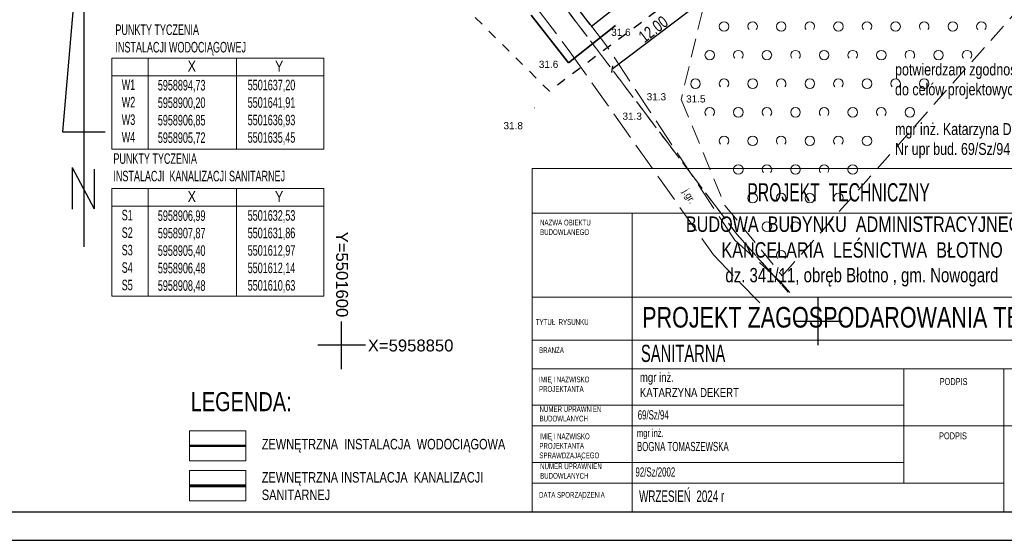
# Model space of a CAD drawing. Extents: x 5501473 to 5501729, y 5958827 to 5958978.
# Tile 2 of 7: x 5501566 to 5501670, y 5958830 to 5958884. Entities that reach past the tile are written whole.
import ezdxf
from ezdxf.enums import TextEntityAlignment as Align

# ---------------------------------------------------------------- set-up
doc = ezdxf.new("R2010")
doc.units = 0
doc.header["$PDMODE"] = 33
doc.header["$PDSIZE"] = 0.3
for name, pattern in [('1 1', [2, 1, -1]), ('2 1', [3, 2, -1]), ('3 1', [4, 3, -1]), ('EGKK', [4, 3, -1]), ('EGUG', [2, 1, -1]), ('HIDDEN', [9.525, 6.35, -3.175])]:
    doc.linetypes.add(name, pattern=pattern)
for name, color, linetype, lineweight in [('--- 01 WODA', 150, 'Continuous', 50), ('--- 02 KS', 34, 'Continuous', 60), ('--linia zabudowy', 252, 'Continuous', 30), ('--zagosp', 7, 'Continuous', 0), ('A--tabelka rysunku', 7, 'Continuous', 0), ('A-legenda', 7, 'Continuous', 0), ('EGKK', 251, 'Continuous', 20), ('EGUG', 251, 'Continuous', 20), ('OTK', 251, 'Continuous', 20), ('OTK_O', 251, 'Continuous', 20), ('OTRN', 251, 'Continuous', 20), ('OTRN_O', 251, 'Continuous', 18), ('OTZ', 251, 'Continuous', 20)]:
    doc.layers.add(name, color=color, linetype=linetype, lineweight=lineweight)
for name, color, linetype in [('--punkty tyczenia', 7, 'Continuous'), ('--trawa-zakres', 94, 'Continuous'), ('--zakres-WZ', 181, 'Continuous'), ('PARSI', 251, 'Continuous'), ('Strzałka', 251, 'Continuous'), ('Wymiarowanie', 7, 'Continuous')]:
    doc.layers.add(name, color=color, linetype=linetype)
doc.styles.add('1-500', font='arial.ttf', dxfattribs={"width": 0.75, "height": 1.25})
doc.styles.add('Arial narrow', font='txt', dxfattribs={"width": 0.75})
doc.styles.add('BDOT', font='Arial.ttf', dxfattribs={"width": 0.9})
doc.styles.add('MZSK', font='Arial.ttf', dxfattribs={"width": 0.9, "height": 0.75})
doc.styles.get("Standard").update_dxf_attribs({"font": 'arial.ttf', "width": 0.9})
doc.styles.add('STYL-1', font='arial.ttf', dxfattribs={"width": 0.75})
doc.dimstyles.new('1-500', dxfattribs={"dimtxt": 1.25, "dimasz": 0.5, "dimexe": 0.5, "dimexo": 1, "dimgap": 0.09, "dimtad": 1, "dimzin": 0, "dimdsep": 46, "dimtxsty": '1-500', "dimblk": 'OBLIQUE', "dimcen": 0.09, "dimclrt": 256, "dimadec": 0, "dimazin": 0, "dimtfac": 1, "dimtdec": 4, "dimtix": 1, "dimtofl": 0, "dimtmove": 2, "dimatfit": 3, "dimldrblk": 'OBLIQUE', "dimfxl": 0.5, "dimfxlon": 1, "dimtvp": 0.9, "dimtolj": 1, "dimtzin": 0, "dimarcsym": 0})

# ---------------------------------------------------------------- blocks, each defined once
blk = doc.blocks.new('OTZK_a')
at = {"layer": 'OTZ', "color": 0, "lineweight": 18}
blk.add_circle((0, 0), 1, dxfattribs=at)
blk = doc.blocks.new('OTZK_b')
at = {"layer": 'OTZ', "color": 0, "lineweight": 18}
blk.add_arc((0, 0), 1, 318.5904, 221.4096, dxfattribs=at)
blk = doc.blocks.new('OTRN')
at = {"layer": 'OTRN', "color": 0, "const_width": 0.09}
blk.add_lwpolyline([(-0.04, 0, 1), (0.04, 0, 1)], format="xyb", close=True, dxfattribs=at)
at = {"layer": 'OTRN_O', "color": 0, "style": 'BDOT'}
blk.add_attdef('RZEDNA', (0.51, 0.52), '', height=1.5, dxfattribs=at)
blk = doc.blocks.new('mzsk')
at = {"layer": 'PARSI', "color": 0}
for p, q in [((0, -5), (0, 5)), ((5, 0), (-5, 0))]:
    blk.add_line(p, q, dxfattribs=at)
blk = doc.blocks.new('_Oblique')
at = {"color": 0, "linetype": 'ByBlock', "lineweight": -2}
blk.add_line((-0.5, -0.5), (0.5, 0.5), dxfattribs=at)
blk = doc.blocks.new('*D286')
at = {"layer": '--linia zabudowy', "color": 0, "linetype": 'Continuous', "lineweight": -2}
for p, q in [((5501637.55, 5958886.69), (5501637.62, 5958886.59)), ((5501628.36, 5958878.94), (5501637.92, 5958886.19)), ((5501627.98, 5958879.44), (5501628.06, 5958879.34))]:
    blk.add_line(p, q, dxfattribs=at)
at = {"layer": 'Defpoints', "color": 0}
for p in [(5501637.92, 5958886.19), (5501638.15, 5958885.89), (5501628.58, 5958878.65)]:
    blk.add_point(p, dxfattribs=at)
at = {"layer": '--linia zabudowy', "color": 0, "lineweight": -2, "xscale": 0.5, "yscale": 0.5, "zscale": 0.5}
for p, rotation in [((5501637.92, 5958886.19), 37.1456671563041), ((5501628.36, 5958878.94), 217.1456671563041)]:
    blk.add_blockref('_Oblique', p, dxfattribs=dict(at, rotation=rotation))
at = {"layer": '--linia zabudowy', "lineweight": 5, "insert": (5501632.7, 5958883.15), "char_height": 1.25, "attachment_point": 5, "rotation": 37.1457, "style": '1-500'}
blk.add_mtext('\\A1;12.00', dxfattribs=at)

msp = doc.modelspace()

# ---------------------------------------------------------------- linework, layer by layer
at = {"layer": '--- 01 WODA', "flags": 128}
msp.add_lwpolyline([(5501584.051, 5958839.437), (5501589.94, 5958839.437)], dxfattribs=at)
at = {"layer": '--- 02 KS', "flags": 128}
msp.add_lwpolyline([(5501584.051, 5958835.261), (5501589.94, 5958835.261)], dxfattribs=at)
at = {"layer": '--punkty tyczenia', "color": 7, "lineweight": 0}
for points in [[(5501575.878, 5958880.125), (5501598.138, 5958880.125)], [(5501575.878, 5958880.125), (5501575.878, 5958870.561)], [(5501579.697, 5958880.125), (5501579.697, 5958870.561)], [(5501588.972, 5958880.125), (5501588.972, 5958870.561)], [(5501598.138, 5958880.125), (5501598.138, 5958870.561)], [(5501575.878, 5958878.27), (5501598.138, 5958878.27)], [(5501575.878, 5958870.561), (5501598.138, 5958870.561)], [(5501575.878, 5958866.442), (5501598.138, 5958866.442)], [(5501575.878, 5958866.442), (5501575.878, 5958855.132)], [(5501579.697, 5958866.442), (5501579.697, 5958855.132)], [(5501588.972, 5958866.442), (5501588.972, 5958855.132)], [(5501598.138, 5958866.442), (5501598.138, 5958855.132)], [(5501575.878, 5958864.587), (5501598.138, 5958864.587)], [(5501575.878, 5958855.132), (5501598.138, 5958855.132)]]:
    msp.add_lwpolyline(points, dxfattribs=at)
at = {"layer": '--trawa-zakres', "linetype": 'HIDDEN', "lineweight": 25}
msp.add_lwpolyline([(5501607.088, 5958908.679), (5501615.981, 5958896.94), (5501616.432, 5958896.257), (5501626.192, 5958883.432), (5501646.801, 5958899.851), (5501628.199, 5958924.407)], close=True, dxfattribs=at)
at = {"layer": '--zagosp', "linetype": 'Continuous'}
for points in [[(5501584.051, 5958841.025), (5501589.94, 5958841.025), (5501589.94, 5958837.849), (5501584.051, 5958837.849)], [(5501584.051, 5958836.849), (5501589.94, 5958836.849), (5501589.94, 5958833.673), (5501584.051, 5958833.673)]]:
    msp.add_lwpolyline(points, close=True, dxfattribs=at)
at = {"layer": '--zakres-WZ', "linetype": 'HIDDEN', "lineweight": 35}
msp.add_lwpolyline([(5501589.302, 5958923.596), (5501605.119, 5958946.432), (5501622.331, 5958936.641), (5501627.435, 5958946.919), (5501630.627, 5958945.228), (5501625.177, 5958934.409), (5501651.069, 5958901.344), (5501623.813, 5958879.625)], close=True, dxfattribs=at)
for points in [[(5501472.985, 5958829.529), (5501682.985, 5958829.529), (5501682.985, 5958978.029), (5501472.985, 5958978.029)], [(5501480.985, 5958832.529), (5501679.985, 5958832.529), (5501679.985, 5958975.029), (5501480.985, 5958975.029)]]:
    msp.add_lwpolyline(points, close=True)
at = {"flags": 128}
for points in [[(5501572.953, 5958898.427), (5501570.711, 5958872.39), (5501575.195, 5958872.39)], [(5501572.953, 5958898.427), (5501572.953, 5958860.312)], [(5501571.727, 5958868.64), (5501571.727, 5958864.269)], [(5501571.727, 5958868.64), (5501574.024, 5958864.306)], [(5501574.024, 5958868.455), (5501574.024, 5958864.306)]]:
    msp.add_lwpolyline(points, dxfattribs=at)
at = {"layer": 'A--tabelka rysunku', "linetype": 'Continuous'}
for p, q in [((5501679.985, 5958868.529), (5501619.985, 5958868.529)), ((5501679.985, 5958863.842), (5501619.985, 5958863.842)), ((5501630.485, 5958863.842), (5501630.485, 5958832.529)), ((5501679.985, 5958855.029), (5501619.985, 5958855.029)), ((5501679.985, 5958855.029), (5501619.985, 5958855.029)), ((5501679.985, 5958850.529), (5501619.985, 5958850.529)), ((5501679.985, 5958847.529), (5501619.985, 5958847.529)), ((5501658.985, 5958835.529), (5501658.985, 5958847.529)), ((5501669.485, 5958832.529), (5501669.485, 5958847.529)), ((5501658.985, 5958843.689), (5501619.985, 5958843.689)), ((5501669.485, 5958841.529), (5501619.985, 5958841.529)), ((5501669.485, 5958841.529), (5501679.985, 5958841.529)), ((5501658.985, 5958837.689), (5501619.985, 5958837.689)), ((5501669.485, 5958835.529), (5501619.985, 5958835.529))]:
    msp.add_line(p, q, dxfattribs=at)
msp.add_lwpolyline([(5501619.985, 5958832.529), (5501679.985, 5958832.529), (5501679.985, 5958868.529), (5501619.985, 5958868.529)], close=True, dxfattribs=at)
at = {"layer": 'EGKK', "linetype": 'EGKK', "lineweight": 18}
msp.add_lwpolyline([(5501659.731, 5958930.855), (5501651.95, 5958919.55), (5501605.45, 5958945.9), (5501592.28, 5958926.57), (5501641.46, 5958861.65), (5501646.829, 5958855.594)], dxfattribs=at)
at = {"layer": 'EGUG', "linetype": 'EGUG', "lineweight": 18}
for points in [[(5501660.19, 5958931.523), (5501651.95, 5958919.55), (5501605.45, 5958945.9), (5501592.28, 5958926.57), (5501641.46, 5958861.65), (5501646.841, 5958855.58)], [(5501646.844, 5958855.576), (5501641.46, 5958861.65), (5501592.28, 5958926.57), (5501583.6, 5958913.84), (5501577.9, 5958906.648)]]:
    msp.add_lwpolyline(points, dxfattribs=at)
at = {"layer": 'OTK', "linetype": '3 1', "lineweight": 18}
for points in [[(5501603.54, 5958933.46), (5501600.18, 5958932.26), (5501594.4, 5958932.15), (5501590.54, 5958936.79), (5501583.09, 5958926.4), (5501589.42, 5958927.16), (5501598.85, 5958913.64), (5501623.95, 5958880.79), (5501639, 5958859.47), (5501644.546, 5958853.722)], [(5501647.03, 5958855.533), (5501646.05, 5958856.64), (5501641.25, 5958861), (5501627.72, 5958881.52), (5501601.41, 5958915.7), (5501594.12, 5958928.18), (5501594.12, 5958928.18)]]:
    msp.add_lwpolyline(points, dxfattribs=at)
at = {"layer": 'OTZ', "linetype": '2 1', "lineweight": 18}
msp.add_lwpolyline([(5501668.11, 5958904.43), (5501655.81, 5958892.82), (5501637.85, 5958885.06), (5501635.62, 5958875.77), (5501640.22, 5958864.65), (5501646.23, 5958857.27), (5501676.26, 5958891.18)], close=True, dxfattribs=at)
at = {"layer": 'Strzałka', "linetype": '1 1', "flags": 128}
msp.add_lwpolyline([(5501596.574, 5958964.164), (5501642.356, 5958940.252), (5501666.438, 5958909.985), (5501621.79, 5958876.648), (5501570.688, 5958927.46), (5501596.574, 5958964.164)], dxfattribs=at)

# ---------------------------------------------------------------- block references
at = {"layer": 'OTRN'}
ref = msp.add_blockref('OTRN', (5501627.72, 5958881.52), dxfattribs=dict(at, xscale=0.5, yscale=0.5, zscale=0.5, rotation=360))
ref.add_attrib('RZEDNA', '31.6', (5501628.28, 5958882.45, 31.6), dxfattribs={"layer": 'OTRN_O', "color": 0, "height": 0.75, "style": 'BDOT'})
ref = msp.add_blockref('OTRN', (5501623.95, 5958880.79), dxfattribs=dict(at, xscale=0.5, yscale=0.5, zscale=0.5, rotation=360))
ref.add_attrib('RZEDNA', '31.6', (5501620.69, 5958879.09, 31.6), dxfattribs={"layer": 'OTRN_O', "color": 0, "height": 0.75, "style": 'BDOT'})
at = {"layer": 'OTRN', "xscale": 0.5, "yscale": 0.5, "zscale": 0.5}
for p in [(5501631.751, 5958875.425, 31.31), (5501629.209, 5958873.387, 31.3)]:
    msp.add_blockref('OTRN', p, dxfattribs=at).add_auto_attribs({'RZEDNA': '31.3'})
at = {"layer": 'OTRN'}
ref = msp.add_blockref('OTRN', (5501635.62, 5958875.77), dxfattribs=dict(at, xscale=0.5, yscale=0.5, zscale=0.5, rotation=360))
ref.add_attrib('RZEDNA', '31.5', (5501636.137, 5958875.461, 31.5), dxfattribs={"layer": 'OTRN_O', "color": 0, "height": 0.75, "style": 'BDOT'})
ref = msp.add_blockref('OTRN', (5501620.25, 5958874.9), dxfattribs=dict(at, xscale=0.5, yscale=0.5, zscale=0.5, rotation=360))
ref.add_attrib('RZEDNA', '31.8', (5501616.98, 5958872.65, 31.8), dxfattribs={"layer": 'OTRN_O', "color": 0, "height": 0.75, "style": 'BDOT'})
at = {"layer": 'OTZ', "xscale": 0.5, "yscale": 0.5, "zscale": 0.5}
for name, p in [('OTZK_a', (5501640.12, 5958883.43)), ('OTZK_b', (5501643.12, 5958883.43)), ('OTZK_a', (5501646.12, 5958883.43)), ('OTZK_b', (5501649.12, 5958883.43)), ('OTZK_a', (5501652.12, 5958883.43)), ('OTZK_b', (5501655.12, 5958883.43)), ('OTZK_a', (5501658.12, 5958883.43)), ('OTZK_b', (5501661.12, 5958883.43)), ('OTZK_a', (5501664.12, 5958883.43)), ('OTZK_b', (5501667.12, 5958883.43)), ('OTZK_a', (5501638.62, 5958880.43)), ('OTZK_b', (5501641.62, 5958880.43)), ('OTZK_a', (5501644.62, 5958880.43)), ('OTZK_b', (5501647.62, 5958880.43)), ('OTZK_a', (5501650.62, 5958880.43)), ('OTZK_b', (5501653.62, 5958880.43)), ('OTZK_a', (5501656.62, 5958880.43)), ('OTZK_b', (5501659.62, 5958880.43)), ('OTZK_a', (5501662.62, 5958880.43)), ('OTZK_b', (5501665.62, 5958880.43)), ('OTZK_a', (5501637.12, 5958877.43)), ('OTZK_b', (5501640.12, 5958877.43)), ('OTZK_a', (5501643.12, 5958877.43)), ('OTZK_b', (5501646.12, 5958877.43)), ('OTZK_a', (5501649.12, 5958877.43)), ('OTZK_b', (5501652.12, 5958877.43)), ('OTZK_a', (5501655.12, 5958877.43)), ('OTZK_b', (5501658.12, 5958877.43)), ('OTZK_a', (5501661.12, 5958877.43)), ('OTZK_b', (5501638.62, 5958874.43)), ('OTZK_a', (5501641.62, 5958874.43)), ('OTZK_b', (5501644.62, 5958874.43)), ('OTZK_a', (5501647.62, 5958874.43)), ('OTZK_b', (5501650.62, 5958874.43)), ('OTZK_a', (5501653.62, 5958874.43)), ('OTZK_b', (5501656.62, 5958874.43)), ('OTZK_a', (5501659.62, 5958874.43)), ('OTZK_b', (5501640.12, 5958871.43)), ('OTZK_a', (5501643.12, 5958871.43)), ('OTZK_b', (5501646.12, 5958871.43)), ('OTZK_a', (5501649.12, 5958871.43)), ('OTZK_b', (5501652.12, 5958871.43)), ('OTZK_a', (5501655.12, 5958871.43)), ('OTZK_a', (5501641.62, 5958868.43)), ('OTZK_b', (5501644.62, 5958868.43)), ('OTZK_a', (5501647.62, 5958868.43)), ('OTZK_b', (5501650.62, 5958868.43)), ('OTZK_a', (5501653.62, 5958868.43)), ('OTZK_a', (5501643.12, 5958865.43)), ('OTZK_b', (5501646.12, 5958865.43)), ('OTZK_a', (5501649.12, 5958865.43)), ('OTZK_b', (5501652.12, 5958865.43)), ('OTZK_a', (5501644.62, 5958862.43)), ('OTZK_b', (5501647.62, 5958862.43)), ('OTZK_b', (5501646.12, 5958859.43))]:
    msp.add_blockref(name, p, dxfattribs=at)
at = {"layer": 'PARSI', "xscale": 0.5, "yscale": 0.5, "zscale": 0.5}
for p in [(5501650, 5958852.5), (5501600, 5958850)]:
    msp.add_blockref('mzsk', p, dxfattribs=at)

# ---------------------------------------------------------------- texts
at = {"layer": '--punkty tyczenia', "color": 7, "lineweight": 0, "style": 'Arial narrow'}
for s, p in [('X', (5501583.844, 5958878.707)), ('Y', (5501593.009, 5958878.707)), ('X', (5501583.844, 5958865.023)), ('Y', (5501593.009, 5958865.023))]:
    msp.add_text(s, height=1.135, dxfattribs=at).set_placement(p)
at = {"layer": '--punkty tyczenia', "color": 7, "lineweight": 0, "char_height": 1.1, "attachment_point": 1, "style": 'Arial narrow'}
for s, insert, width in [('W1\\PW2\\PW3\\PW4', (5501576.925, 5958877.878), 3.819), ('5958894,73\\P5958900,20\\P5958906,85\\P5958905,72', (5501580.716, 5958877.824), 8.57315), ('5501637,20\\P5501641,91\\P5501636,93\\P5501635,45', (5501590.143, 5958877.839), 8.47156), ('S1\\PS2\\PS3\\PS4\\PS5', (5501576.925, 5958864.194), 3.819), ('5958906,99\\P5958907,87\\P5958905,40\\P5958906,48\\P5958908,48', (5501580.716, 5958864.141), 8.57315), ('5501632,53\\P5501631,86\\P5501612,97\\P5501612,14\\P5501610,63', (5501590.143, 5958864.156), 8.47156)]:
    msp.add_mtext(s, dxfattribs=dict(at, insert=insert, width=width))
at = {"layer": '--zagosp', "linetype": 'Continuous', "insert": (5501584.159, 5958845.076), "char_height": 2, "width": 23.6515, "attachment_point": 1, "rotation": 0, "style": 'STYL-1'}
msp.add_mtext('LEGENDA:', dxfattribs=at)
at = {"layer": '--zagosp', "linetype": 'Continuous', "char_height": 1.1, "attachment_point": 1, "style": 'STYL-1'}
for s, insert, width in [('ZEWNĘTRZNA  INSTALACJA  WODOCIĄGOWA', (5501591.622, 5958840.167), 27.60568), ('ZEWNĘTRZNA INSTALACJA  KANALIZACJI SANITARNEJ', (5501591.622, 5958836.687), 24.59474)]:
    msp.add_mtext(s, dxfattribs=dict(at, insert=insert, width=width))
at = {"color": 7, "linetype": 'ByBlock', "char_height": 1.1, "attachment_point": 1, "style": 'Arial narrow'}
for s, insert, width in [('PUNKTY TYCZENIA \\PINSTALACJI WODOCIĄGOWEJ', (5501576.263, 5958883.645), 19.35896), ('PUNKTY TYCZENIA  \\PINSTALACJI  KANALIZACJI SANITARNEJ', (5501576.052, 5958870.124), 23.42931)]:
    msp.add_mtext(s, dxfattribs=dict(at, insert=insert, width=width))
at = {"layer": 'A--tabelka rysunku', "ltscale": 35, "attachment_point": 2}
for s, insert, char_height, width, style in [('PROJEKT  TECHNICZNY', (5501652.134, 5958866.995), 1.92, 75.35786, 'Arial narrow'), ('PROJEKT ZAGOSPODAROWANIA TERENU', (5501654.6, 5958854.007), 2.16, 70.72514, 'STYL-1'), ('\\pxql;SANITARNA', (5501669.083, 5958850.04), 1.8, 75.35786, 'Arial narrow')]:
    msp.add_mtext(s, dxfattribs=dict(at, insert=insert, char_height=char_height, width=width, style=style))
at = {"layer": 'A--tabelka rysunku'}
for s, insert, char_height, width, attachment_point, style in [('NAZWA OBIEKTU\\PBUDOWLANEGO', (5501620.816, 5958863.161), 0.6, 33.26116, 1, 'Arial narrow'), ('{\\H0.75x;BUDOWA  BUDYNKU  ADMINISTRACYJNEGO\\P KANCELARIA  LEŚNICTWA  BŁOTNO\\P\\H0.9259x; dz. 341/11, obręb Błotno , gm. Nowogard}', (5501654.366, 5958863.502), 2.16, 71.67499, 2, '1-500'), ('TYTUŁ  RYSUNKU', (5501620.368, 5958852.729), 0.6, 33.26116, 1, 'Arial narrow'), ('BRANŻA', (5501620.707, 5958849.776), 0.6, 33.26116, 1, 'Arial narrow'), ('IMIĘ I NAZWISKO \\PPROJEKTANTA', (5501620.707, 5958846.703), 0.6, 33.26116, 1, 'Arial narrow'), ('PODPIS ', (5501662.747, 5958846.543), 0.72, 33.26116, 1, 'Arial narrow'), ('NUMER UPRAWNIEŃ \\PBUDOWLANYCH', (5501620.761, 5958843.6), 0.6, 33.26116, 1, 'Arial narrow'), ('\\P69/Sz/94', (5501631.063, 5958844.772), 0.96, 33.26116, 1, 'Arial narrow'), ('IMIĘ I NAZWISKO \\PPROJEKTANTA\\PSPRAWDZAJĄCEGO', (5501620.741, 5958840.736), 0.6, 33.26116, 1, 'Arial narrow'), ('{\\H0.8333x;mgr inż.\\P}BOGNA TOMASZEWSKA    \\P    ', (5501630.984, 5958841.182), 0.96, 26.38701, 1, 'Arial narrow'), ('PODPIS  ', (5501662.679, 5958840.849), 0.72, 33.26116, 1, 'Arial narrow'), ('NUMER UPRAWNIEŃ \\PBUDOWLANYCH', (5501620.823, 5958837.598), 0.6, 33.26116, 1, 'Arial narrow'), (' 92/Sz/2002    ', (5501630.597, 5958837.178), 0.96, 26.38701, 1, 'Arial narrow'), ('DATA SPORZĄDZENIA', (5501620.707, 5958834.59), 0.6, 33.26116, 1, 'Arial narrow'), ('WRZESIEŃ  2024 r', (5501631.205, 5958834.758), 1.2, 33.26116, 1, 'Arial narrow')]:
    msp.add_mtext(s, dxfattribs=dict(at, insert=insert, char_height=char_height, width=width, attachment_point=attachment_point, style=style))
at = {"layer": 'A--tabelka rysunku', "insert": (5501631.29, 5958847.107), "char_height": 0.96, "width": 33.26116, "attachment_point": 1}
msp.add_mtext('\\W0.75;mgr inż.\\PKATARZYNA DEKERT', dxfattribs=at)
at = {"layer": 'A-legenda', "linetype": 'Continuous', "insert": (5501658.061, 5958879.546), "char_height": 1.25, "width": 31.04639, "attachment_point": 1, "rotation": 0, "style": 'STYL-1'}
msp.add_mtext('potwierdzam zgodność mapy \\Pdo celów projektowych z oryginałem\\P\\Pmgr inż. Katarzyna Dekert\\PNr upr bud. 69/Sz/94', dxfattribs=at)
at = {"layer": 'OTK_O', "insert": (5501636.383, 5958865.572), "char_height": 0.75, "attachment_point": 5, "rotation": 301.2062, "style": 'BDOT'}
msp.add_mtext('j.gr.', dxfattribs=at)
at = {"layer": 'Wymiarowanie', "style": 'MZSK'}
msp.add_text('Y=5501600', height=1.25, rotation=-90, dxfattribs=at).set_placement((5501600.669, 5958852.927), align=Align.TOP_RIGHT)
msp.add_text('X=5958850', height=1.25, dxfattribs=at).set_placement((5501602.745, 5958848.968), align=Align.BOTTOM_LEFT)

# ---------------------------------------------------------------- dimensions: what is measured, and where the dimension line sits
at = {"layer": '--linia zabudowy', "linetype": 'Continuous', "lineweight": 5}
dim = msp.add_aligned_dim(p1=(5501628.584, 5958878.647), p2=(5501638.149, 5958885.893), distance=0.372, dimstyle='1-500', override={"dimtxt": 1.25}, dxfattribs=at)
dim.commit()
dim.dimension.update_dxf_attribs({"geometry": '*D286', "text_midpoint": (5501632.703, 5958883.147)})

doc.saveas('drawing.dxf')
